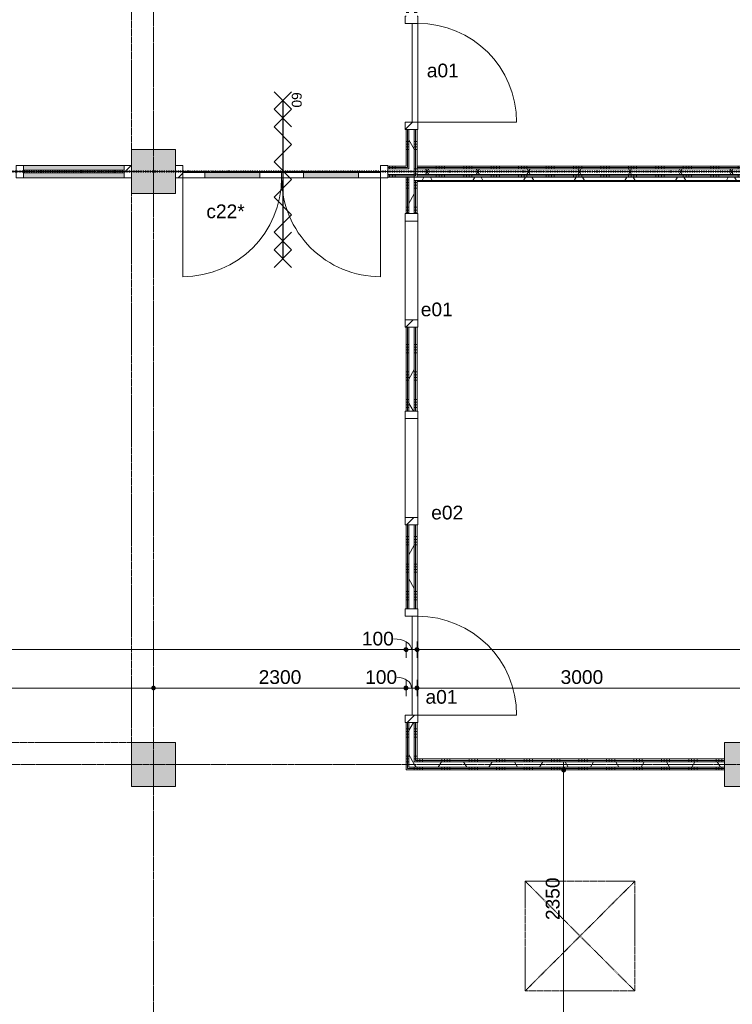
# Model space of a CAD drawing. Header units: millimetres. Extents: x 24475 to 74671, y -6152 to 32037.
# Tile 30 of 36: x 54741 to 61231, y 14016 to 22984. Entities that reach past the tile are written whole.
import ezdxf

# ---------------------------------------------------------------- set-up
doc = ezdxf.new("R2010")
doc.units = ezdxf.units.MM
for name, pattern in [('Dash', [6.35, 3.175, -3.175]), ('Dash dot', [15.875, 6.35, -4.7625, 0, -4.7625]), ('stramien', [22.225, 12.7, -3.175, 3.175, -3.175])]:
    doc.linetypes.add(name, pattern=pattern)
doc.layers.add('00_Algemeen', color=7, linetype='Continuous', lineweight=9, true_color=0x00a600)
for name, color, linetype, lineweight in [('00_Algemeen-50', 7, 'Continuous', 9), ('22_Metselwerk', 7, 'Continuous', 18), ('25_Metaalconstructiewerk', 7, 'Continuous', 9), ('30_Kozijnen-ramen-deuren', 7, 'Continuous', 9)]:
    doc.layers.add(name, color=color, linetype=linetype, lineweight=lineweight)
doc.styles.add('Arial_1', font='arial.ttf', dxfattribs={"height": 125})
doc.styles.add('Arial_7', font='arial.ttf', dxfattribs={"height": 90})
doc.dimstyles.new('00_AEE_maatvoering_2_5mm', dxfattribs={"dimscale": 304.8, "dimtxt": 127.532425, "dimasz": 0.459318, "dimexe": 0.246063, "dimexo": 0.0625, "dimgap": 0, "dimtad": 1, "dimdec": 0, "dimzin": 0, "dimdsep": 46, "dimtxsty": 'Arial_1', "dimblk1": 'DOTSMALL', "dimblk2": 'DOTSMALL', "dimsah": 1, "dimcen": 0.09, "dimdle": 0.246063, "dimazin": 0, "dimtfac": 1, "dimtdec": 4, "dimtix": 1, "dimtmove": 0, "dimatfit": 3, "dimfxl": 0.246063, "dimfxlon": 1, "dimtvp": 1, "dimtolj": 1, "dimtzin": 0, "dimarcsym": 2})
doc.dimstyles.new('00_AEE_maatvoering_2_5mm_1', dxfattribs={"dimscale": 304.8, "dimtxt": 127.532425, "dimasz": 0.459318, "dimexe": 0.246063, "dimexo": 0.0625, "dimgap": 0, "dimtad": 1, "dimdec": 0, "dimzin": 0, "dimdsep": 46, "dimtxsty": 'Arial_1', "dimblk1": 'DOTSMALL', "dimblk2": 'DOTSMALL', "dimsah": 1, "dimcen": 0.09, "dimdle": 0.246063, "dimazin": 0, "dimtfac": 1, "dimtdec": 4, "dimtix": 1, "dimtmove": 1, "dimatfit": 3, "dimfxl": 0.246063, "dimfxlon": 1, "dimtvp": 1, "dimtolj": 1, "dimtzin": 0, "dimarcsym": 2})
pattern_1 = [(180, (58359.98, 29800), (4e-13, -250), []), (180, (58359.98, 29825), (4e-13, -250), []), (180, (58359.98, 29850), (4e-13, -250), []), (180, (58359.98, 29875), (4e-13, -250), [])]
pattern_2 = [(60, (-3440.02, 0), (-346.4102, 200), []), (120, (-3440.02, 0), (-346.4102, -200), [])]
pattern_3 = [(270, (59659.98, 16250), (250, 9e-13), []), (270, (59634.98, 16250), (250, 9e-13), []), (270, (59609.98, 16250), (250, 9e-13), []), (270, (59584.98, 16250), (250, 9e-13), [])]
pattern_4 = [(270, (62359.98, 21650), (250, 9e-13), []), (270, (62334.98, 21650), (250, 9e-13), []), (270, (62309.98, 21650), (250, 9e-13), []), (270, (62284.98, 21650), (250, 9e-13), [])]
pattern_5 = [(270, (57159.98, 21650), (250, 9e-13), []), (270, (57134.98, 21650), (250, 9e-13), []), (270, (57109.98, 21650), (250, 9e-13), []), (270, (57084.98, 21650), (250, 9e-13), [])]
pattern_6 = [(180, (58359.98, 18950), (4e-13, -250), []), (180, (58359.98, 18975), (4e-13, -250), []), (180, (58359.98, 19000), (4e-13, -250), []), (180, (58359.98, 19025), (4e-13, -250), [])]

# ---------------------------------------------------------------- blocks, each defined once
blk = doc.blocks.new('Direct Shape - 2410-10368 v1 - IFC-model constructie _zonder onderbouw_ _MM21228_-1202152-02 tweede verdieping - D')
at = {"layer": '25_Metaalconstructiewerk'}
blk.add_hatch(color=256, dxfattribs=at).paths.add_polyline_path([(200, -200), (200, 200), (-200, 200), (-200, -200)])
for p, q in [((200, 200), (-200, 200)), ((-200, 200), (-200, -200)), ((200, -200), (200, 200)), ((-200, -200), (200, -200))]:
    blk.add_line(p, q, dxfattribs=at)
blk = doc.blocks.new('Direct Shape - NLRS_28_SC_TLB_kolom vierkant prefab_gen_AT_kolom vierkant_gen_lxb 400x400_825648-1202153-02 tweede verdieping - D')
blk.add_blockref('Direct Shape - 2410-10368 v1 - IFC-model constructie _zonder onderbouw_ _MM21228_-1202152-02 tweede verdieping - D', (0, 0))
blk = doc.blocks.new('Direct Shape - NLRS_28_SC_TLB_kolom vierkant prefab_gen_AT_kolom vierkant_gen_lxb 400x400_800424-1202330-02 tweede verdieping - D')
blk.add_blockref('Direct Shape - 2410-10368 v1 - IFC-model constructie _zonder onderbouw_ _MM21228_-1202152-02 tweede verdieping - D', (0, 0))
blk = doc.blocks.new('Direct Shape - NLRS_28_SC_TLB_kolom vierkant prefab_gen_AT_kolom vierkant_gen_lxb 400x400_800426-1202332-02 tweede verdieping - D')
blk.add_blockref('Direct Shape - 2410-10368 v1 - IFC-model constructie _zonder onderbouw_ _MM21228_-1202152-02 tweede verdieping - D', (0, 0))
blk = doc.blocks.new('2410-10368 v1 - IFC-model constructie _zonder onderbouw_ _MM21228__ifc-1-02 tweede verdieping - D')
at = {"layer": '25_Metaalconstructiewerk', "lineweight": 9}
for name, p in [('Direct Shape - NLRS_28_SC_TLB_kolom vierkant prefab_gen_AT_kolom vierkant_gen_lxb 400x400_825648-1202153-02 tweede verdieping - D', (59400, 21600)), ('Direct Shape - NLRS_28_SC_TLB_kolom vierkant prefab_gen_AT_kolom vierkant_gen_lxb 400x400_800424-1202330-02 tweede verdieping - D', (59400, 16200)), ('Direct Shape - NLRS_28_SC_TLB_kolom vierkant prefab_gen_AT_kolom vierkant_gen_lxb 400x400_800426-1202332-02 tweede verdieping - D', (64800, 16200))]:
    blk.add_blockref(name, p, dxfattribs=at)
blk = doc.blocks.new('32_AEE_VO_FIX_Binnendeuren - D_900x2300_Dicht Paneel lariks-V3-02 tweede verdieping - D')
at = {"layer": '30_Kozijnen-ramen-deuren', "true_color": 0xc0c0c0}
h = blk.add_hatch(dxfattribs=at)
h.set_pattern_fill('FP_37', color=9, style=0, pattern_type=2)
h.set_pattern_definition([(315, (-17100, 61750), (106.066, 106.066), [])])
h.paths.add_polyline_path([(-517, 25), (-517, -57), (-450, -57), (-450, 57), (-517, 57), (-517, 37.5)])
h.paths.add_polyline_path([(450, -25), (450, -57), (517, -57), (517, 57), (450, 57), (450, 25)])
at = {"layer": '30_Kozijnen-ramen-deuren'}
for p, q in [((-517, 57), (-450, 57)), ((-517, 50), (-517, 57)), ((-450, 57), (-450, -57)), ((450, 57), (517, 57)), ((450, -57), (450, 57)), ((517, 57), (517, 50)), ((-517, -57), (-517, -50)), ((-450, -57), (-517, -57)), ((-450, -7), (450, -7)), ((-450, -57), (-450, -7)), ((450, -57), (-450, -57)), ((450, -7), (450, -57)), ((517, -57), (450, -57)), ((517, -50), (517, -57))]:
    blk.add_line(p, q, dxfattribs=at)
blk = doc.blocks.new('32_AEE_VO_FIX_Binnendeuren - D_900x2300_Dicht Paneel lariks-V4-02 tweede verdieping - D')
at = {"layer": '30_Kozijnen-ramen-deuren', "true_color": 0xc0c0c0}
h = blk.add_hatch(dxfattribs=at)
h.set_pattern_fill('FP_38', color=9, style=0, pattern_type=2)
h.set_pattern_definition([(315, (-22500, 61750), (106.06602, 106.06602), [])])
h.paths.add_polyline_path([(-517, 25), (-517, -57), (-450, -57), (-450, 57), (-517, 57), (-517, 37.5)])
h.paths.add_polyline_path([(450, -25), (450, -57), (517, -57), (517, 57), (450, 57), (450, 25)])
at = {"layer": '30_Kozijnen-ramen-deuren'}
for p, q in [((-517, 57), (-450, 57)), ((-517, 50), (-517, 57)), ((-450, 57), (-450, -57)), ((450, 57), (517, 57)), ((450, -57), (450, 57)), ((517, 57), (517, 50)), ((-517, -57), (-517, -50)), ((-450, -57), (-517, -57)), ((-450, -7), (450, -7)), ((-450, -57), (-450, -7)), ((450, -57), (-450, -57)), ((450, -7), (450, -57)), ((517, -57), (450, -57)), ((517, -50), (517, -57))]:
    blk.add_line(p, q, dxfattribs=at)
blk = doc.blocks.new('32_AEE_VO_FIX_Binnenramen - R_b1034xh2367_Vast lariks dicht-8011881-02 tweede verdieping - D')
at = {"layer": '30_Kozijnen-ramen-deuren', "true_color": 0xc0c0c0}
h = blk.add_hatch(dxfattribs=at)
h.set_pattern_fill('FP_41', color=9, style=0, pattern_type=2)
h.set_pattern_definition([(135, (18900, -61750), (-106.066, -106.066), [])])
h.paths.add_polyline_path([(517, 25), (517, 57), (450, 57), (450, -57), (517, -57), (517, -25)])
h.paths.add_polyline_path([(-450, 50), (-450, 57), (-517, 57), (-517, -57), (-450, -57), (-450, 37.5)])
at = {"layer": '30_Kozijnen-ramen-deuren'}
for p, q in [((-450, 57), (-517, 57)), ((-517, 57), (-517, 50)), ((-450, -57), (-450, 57)), ((-450, 57), (450, 57)), ((517, 57), (450, 57)), ((450, 57), (450, -57)), ((517, 50), (517, 57)), ((-517, -50), (-517, -57)), ((-517, -57), (-450, -57)), ((-450, -57), (450, -57)), ((450, -57), (517, -57)), ((517, -57), (517, -50))]:
    blk.add_line(p, q, dxfattribs=at)
blk = doc.blocks.new('32_AEE_VO_FIX_Binnenramen - R_b1034xh2367_Vast lariks-8011794-02 tweede verdieping - D')
at = {"layer": '30_Kozijnen-ramen-deuren', "true_color": 0xc0c0c0}
h = blk.add_hatch(dxfattribs=at)
h.set_pattern_fill('FP_42', color=9, style=0, pattern_type=2)
h.set_pattern_definition([(135, (20700, -61750), (-106.066, -106.066), [])])
h.paths.add_polyline_path([(517, -25), (517, 57), (450, 57), (450, -57), (517, -57), (517, -37.5)])
h.paths.add_polyline_path([(-450, 57), (-517, 57), (-517, -57), (-450, -57)])
at = {"layer": '30_Kozijnen-ramen-deuren'}
for p, q in [((-450, 57), (-517, 57)), ((-517, 57), (-517, 50)), ((-450, -57), (-450, 57)), ((-450, 57), (450, 57)), ((517, 57), (450, 57)), ((450, 57), (450, -57)), ((517, 50), (517, 57)), ((-517, -50), (-517, -57)), ((-517, -57), (-450, -57)), ((-450, -57), (450, -57)), ((450, -57), (517, -57)), ((517, -57), (517, -50))]:
    blk.add_line(p, q, dxfattribs=at)
blk = doc.blocks.new('32_AEE_VO_FIX_Binnendeuren - DD_1800x2300_glasdeuren meranti bw-8439971-02 tweede verdieping - D')
at = {"layer": '30_Kozijnen-ramen-deuren', "true_color": 0xc0c0c0}
h = blk.add_hatch(dxfattribs=at)
h.set_pattern_fill('FP_86', color=9, style=0, pattern_type=2)
h.set_pattern_definition([(45, (-60567, -21600), (-106.066, 106.066), [])])
h.paths.add_polyline_path([(967, -57), (967, 57), (900, 57), (900, -57), (950, -57)])
h.paths.add_polyline_path([(-900, -57), (-900, 57), (-967, 57), (-967, -57)])
at = {"layer": '30_Kozijnen-ramen-deuren', "true_color": 0xbfbfbf}
for points in [[(-200, -57), (-200, -7), (-700, -7), (-700, -57)], [(700, -57), (700, -7), (200, -7), (200, -57), (619, -57)]]:
    blk.add_hatch(color=9, dxfattribs=at).paths.add_polyline_path(points)
at = {"layer": '30_Kozijnen-ramen-deuren'}
for p, q in [((-967, 57), (-900, 57)), ((-900, 57), (-900, -57)), ((900, 57), (967, 57)), ((900, -57), (900, 57)), ((967, 57), (967, 50)), ((-900, -57), (-967, -57)), ((-900, -57), (-900, -7)), ((-900, -7), (-700, -7)), ((-700, -57), (-900, -57)), ((-700, -7), (-200, -7)), ((-700, -7), (-700, -57)), ((-200, -57), (-700, -57)), ((-200, -7), (0, -7)), ((-200, -57), (-200, -7)), ((0, -57), (-200, -57)), ((0, -7), (0, -57)), ((200, -7), (0, -7)), ((0, -7), (0, -57)), ((0, -57), (200, -57)), ((700, -7), (200, -7)), ((200, -57), (200, -7)), ((200, -57), (700, -57)), ((900, -7), (700, -7)), ((700, -7), (700, -57)), ((700, -57), (900, -57)), ((900, -57), (900, -7)), ((967, -57), (900, -57)), ((967, -50), (967, -57))]:
    blk.add_line(p, q, dxfattribs=at)
blk = doc.blocks.new('System Panel - 32_AEE_glas-4484378-02 tweede verdieping - D')
at = {"layer": '30_Kozijnen-ramen-deuren'}
for p, q in [((459.25, 12.5), (-459.25, 12.5)), ((-459.25, 12.5), (-459.25, -12.5)), ((459.25, -12.5), (459.25, 12.5)), ((-459.25, -12.5), (459.25, -12.5))]:
    blk.add_line(p, q, dxfattribs=at)
blk = doc.blocks.new('Rectangular Mullion - 31_AEE_meranti_BxD_67x114mm-5903745-02 tweede verdieping - D')
at = {"layer": '30_Kozijnen-ramen-deuren', "true_color": 0xc5c7c4}
h = blk.add_hatch(color=9, dxfattribs=at)
h.paths.add_polyline_path([(58214.5, 21543), (59133, 21543), (59133, 21587.5), (58214.5, 21587.5)])
h.paths.add_polyline_path([(58214.5, 21612.5), (59133, 21612.5), (59133, 21657), (58214.5, 21657)])
at = {"layer": '30_Kozijnen-ramen-deuren'}
for p, q in [((58214.5, 21657), (59133, 21657)), ((58214.5, 21543), (59133, 21543))]:
    blk.add_line(p, q, dxfattribs=at)
blk = doc.blocks.new('Rectangular Mullion - 31_AEE_meranti_BxD_67x114mm-5903751-02 tweede verdieping - D')
at = {"layer": '30_Kozijnen-ramen-deuren', "true_color": 0xc0c0c0}
h = blk.add_hatch(dxfattribs=at)
h.set_pattern_fill('FP_88', color=9, style=0, pattern_type=2)
h.set_pattern_definition([(45, (-59200, -21600), (-106.066, 106.066), [])])
h.paths.add_polyline_path([(0, -57), (0, 57), (-67, 57), (-67, -57)])
at = {"layer": '30_Kozijnen-ramen-deuren'}
for p, q in [((0, 57), (-67, 57)), ((-67, 57), (-67, -57)), ((0, -57), (0, 57)), ((-67, -57), (0, -57))]:
    blk.add_line(p, q, dxfattribs=at)
blk = doc.blocks.new('Rectangular Mullion - 31_AEE_meranti_BxD_67x114mm-5903743-02 tweede verdieping - D')
at = {"layer": '30_Kozijnen-ramen-deuren'}
for p, q in [((-33.5, 57), (33.5, 57)), ((-33.5, -57), (-33.5, 57)), ((33.5, 57), (33.5, -57)), ((33.5, -57), (-33.5, -57))]:
    blk.add_line(p, q, dxfattribs=at)
blk = doc.blocks.new('30_AEE_VO_draairichting - 30_AEE_VO_draairichting-8193168-02 tweede verdieping - D')
at = {"layer": '30_Kozijnen-ramen-deuren'}
blk.add_line((-450, -900), (-450, 0), dxfattribs=at)
blk.add_arc((-450, 0), 900, 270, 0, dxfattribs=at)
blk = doc.blocks.new('30_AEE_VO_draairichting - 30_AEE_VO_draairichting-8193140-02 tweede verdieping - D')
at = {"layer": '30_Kozijnen-ramen-deuren'}
blk.add_line((-450, 900), (-450, 0), dxfattribs=at)
blk.add_arc((-450, 0), 900, 360, 90, dxfattribs=at)
blk = doc.blocks.new('rht1015 - RHT1010-8230658-02 tweede verdieping - D')
at = {"layer": '30_Kozijnen-ramen-deuren', "color": 176, "linetype": 'Dash', "true_color": 0x00007f}
for p, q in [((500, 500), (-500, -500)), ((-500, 500), (500, -500)), ((500, 500), (-500, 500)), ((-500, 500), (-500, -500)), ((500, -500), (500, 500)), ((-500, -500), (500, -500))]:
    blk.add_line(p, q, dxfattribs=at)
blk = doc.blocks.new('DIMBLOCK33-02 tweede verdieping - D')
at = {"layer": '00_Algemeen-50', "transparency": 16777216}
h = blk.add_hatch(color=256, dxfattribs=at)
edge = h.paths.add_edge_path()
edge.add_arc((39650, 17246.5), 17.5, 0, 360)
h = blk.add_hatch(color=256, dxfattribs=at)
edge = h.paths.add_edge_path()
edge.add_arc((58260, 17246.5), 17.5, 0, 360)
for p, q in [((39650, 17246.5), (39650, 17321.5)), ((58260, 17246.5), (58260, 17321.5)), ((39650, 17246.5), (58260, 17246.5)), ((39650, 17246.5), (39650, 17171.5)), ((58260, 17246.5), (58260, 17171.5))]:
    blk.add_line(p, q, dxfattribs=at)
for centre in [(39650, 17246.5), (58260, 17246.5)]:
    blk.add_circle(centre, 17.5, dxfattribs=at)
at = {"layer": '00_Algemeen-50', "color": 0, "transparency": 16777216, "insert": (48714.6, 17408.8), "char_height": 125, "width": 576.839, "attachment_point": 1, "line_spacing_factor": 0.941778, "style": 'Arial_1'}
blk.add_mtext('18610', dxfattribs=at)
blk = doc.blocks.new('_DotSmall')
at = {"color": 0, "linetype": 'ByBlock', "const_width": 0.5}
blk.add_lwpolyline([(-0.0625, 0, 1), (0.0625, 0, 1)], format="xyb", close=True, dxfattribs=at)
blk = doc.blocks.new('DIMBLOCK34-02 tweede verdieping - D')
at = {"layer": '00_Algemeen-50', "transparency": 16777216}
h = blk.add_hatch(color=256, dxfattribs=at)
edge = h.paths.add_edge_path()
edge.add_arc((58260, 17246.5), 17.5, 0, 360)
h = blk.add_hatch(color=256, dxfattribs=at)
edge = h.paths.add_edge_path()
edge.add_arc((58360, 17246.5), 17.5, 0, 360)
for p, q in [((58260, 17246.5), (58260, 17321.5)), ((58360, 17246.5), (58360, 17321.5)), ((58260, 17246.5), (58360, 17246.5)), ((58260, 17246.5), (58260, 17171.5)), ((58360, 17246.5), (58360, 17171.5))]:
    blk.add_line(p, q, dxfattribs=at)
for centre in [(58260, 17246.5), (58360, 17246.5)]:
    blk.add_circle(centre, 17.5, dxfattribs=at)
blk.add_ellipse((58145.8, 17246.5), major_axis=(164.1, 0), ratio=0.597675, start_param=0, end_param=1.570796, dxfattribs=at)
at = {"layer": '00_Algemeen-50', "color": 0, "transparency": 16777216, "insert": (57857.4, 17408.8), "char_height": 125, "width": 346.103, "attachment_point": 1, "line_spacing_factor": 0.941778, "style": 'Arial_1'}
blk.add_mtext('100', dxfattribs=at)
blk = doc.blocks.new('DIMBLOCK35-02 tweede verdieping - D')
at = {"layer": '00_Algemeen-50', "transparency": 16777216}
h = blk.add_hatch(color=256, dxfattribs=at)
edge = h.paths.add_edge_path()
edge.add_arc((58360, 17246.5), 17.5, 0, 360)
h = blk.add_hatch(color=256, dxfattribs=at)
edge = h.paths.add_edge_path()
edge.add_arc((66890, 17246.5), 17.5, 0, 360)
for p, q in [((58360, 17246.5), (58360, 17321.5)), ((66890, 17246.5), (66890, 17321.5)), ((58360, 17246.5), (66965, 17246.5)), ((58360, 17246.5), (58360, 17171.5)), ((66890, 17246.5), (66890, 17171.5))]:
    blk.add_line(p, q, dxfattribs=at)
for centre in [(58360, 17246.5), (66890, 17246.5)]:
    blk.add_circle(centre, 17.5, dxfattribs=at)
at = {"layer": '00_Algemeen-50', "color": 0, "transparency": 16777216, "insert": (62432.7, 17408.8), "char_height": 125, "width": 461.471, "attachment_point": 1, "line_spacing_factor": 0.941778, "style": 'Arial_1'}
blk.add_mtext('8530', dxfattribs=at)
blk = doc.blocks.new('DIMBLOCK103-02 tweede verdieping - D')
at = {"layer": '00_Algemeen-50', "transparency": 16777216}
h = blk.add_hatch(color=256, dxfattribs=at)
edge = h.paths.add_edge_path()
edge.add_arc((59695, 16150), 17.5, 0, 360)
h = blk.add_hatch(color=256, dxfattribs=at)
edge = h.paths.add_edge_path()
edge.add_arc((59695, 13800), 17.5, 0, 360)
for p, q in [((59695, 16150), (59620, 16150)), ((59695, 16225), (59695, 13800)), ((59695, 16150), (59770, 16150)), ((59695, 13800), (59620, 13800)), ((59695, 13800), (59770, 13800))]:
    blk.add_line(p, q, dxfattribs=at)
for centre in [(59695, 16150), (59695, 13800)]:
    blk.add_circle(centre, 17.5, dxfattribs=at)
at = {"layer": '00_Algemeen-50', "color": 0, "transparency": 16777216, "insert": (59532.7, 14782.7), "char_height": 125, "width": 461.471, "attachment_point": 1, "rotation": 90, "line_spacing_factor": 0.941778, "style": 'Arial_1'}
blk.add_mtext('2350', dxfattribs=at)
blk = doc.blocks.new('DIMBLOCK114-02 tweede verdieping - D')
at = {"layer": '00_Algemeen-50', "transparency": 16777216}
h = blk.add_hatch(color=256, dxfattribs=at)
edge = h.paths.add_edge_path()
edge.add_arc((50740, 16896.5), 17.5, 0, 360)
h = blk.add_hatch(color=256, dxfattribs=at)
edge = h.paths.add_edge_path()
edge.add_arc((55960, 16896.5), 17.5, 0, 360)
for p, q in [((50740, 16896.5), (50740, 16971.5)), ((55960, 16896.5), (55960, 16971.5)), ((50740, 16896.5), (55960, 16896.5)), ((50740, 16896.5), (50740, 16821.5)), ((55960, 16896.5), (55960, 16821.5))]:
    blk.add_line(p, q, dxfattribs=at)
for centre in [(50740, 16896.5), (55960, 16896.5)]:
    blk.add_circle(centre, 17.5, dxfattribs=at)
at = {"layer": '00_Algemeen-50', "color": 0, "transparency": 16777216, "insert": (53157.7, 17058.8), "char_height": 125, "width": 461.471, "attachment_point": 1, "line_spacing_factor": 0.941778, "style": 'Arial_1'}
blk.add_mtext('5220', dxfattribs=at)
blk = doc.blocks.new('DIMBLOCK115-02 tweede verdieping - D')
at = {"layer": '00_Algemeen-50', "transparency": 16777216}
h = blk.add_hatch(color=256, dxfattribs=at)
edge = h.paths.add_edge_path()
edge.add_arc((55960, 16896.5), 17.5, 0, 360)
h = blk.add_hatch(color=256, dxfattribs=at)
edge = h.paths.add_edge_path()
edge.add_arc((58260, 16896.5), 17.5, 0, 360)
for p, q in [((55960, 16896.5), (55960, 16971.5)), ((58260, 16896.5), (58260, 16971.5)), ((55960, 16896.5), (58260, 16896.5)), ((55960, 16896.5), (55960, 16821.5)), ((58260, 16896.5), (58260, 16821.5))]:
    blk.add_line(p, q, dxfattribs=at)
for centre in [(55960, 16896.5), (58260, 16896.5)]:
    blk.add_circle(centre, 17.5, dxfattribs=at)
at = {"layer": '00_Algemeen-50', "color": 0, "transparency": 16777216, "insert": (56917.7, 17058.8), "char_height": 125, "width": 461.471, "attachment_point": 1, "line_spacing_factor": 0.941778, "style": 'Arial_1'}
blk.add_mtext('2300', dxfattribs=at)
blk = doc.blocks.new('DIMBLOCK116-02 tweede verdieping - D')
at = {"layer": '00_Algemeen-50', "transparency": 16777216}
h = blk.add_hatch(color=256, dxfattribs=at)
edge = h.paths.add_edge_path()
edge.add_arc((58260, 16896.5), 17.5, 0, 360)
h = blk.add_hatch(color=256, dxfattribs=at)
edge = h.paths.add_edge_path()
edge.add_arc((58360, 16896.5), 17.5, 0, 360)
for p, q in [((58260, 16896.5), (58260, 16971.5)), ((58360, 16896.5), (58360, 16971.5)), ((58260, 16896.5), (58360, 16896.5)), ((58260, 16896.5), (58260, 16821.5)), ((58360, 16896.5), (58360, 16821.5))]:
    blk.add_line(p, q, dxfattribs=at)
for centre in [(58260, 16896.5), (58360, 16896.5)]:
    blk.add_circle(centre, 17.5, dxfattribs=at)
blk.add_ellipse((58175.6, 16896.5), major_axis=(134.4, 0), ratio=0.729953, start_param=0, end_param=1.570796, dxfattribs=at)
at = {"layer": '00_Algemeen-50', "color": 0, "transparency": 16777216, "insert": (57887.2, 17058.8), "char_height": 125, "width": 346.103, "attachment_point": 1, "line_spacing_factor": 0.941778, "style": 'Arial_1'}
blk.add_mtext('100', dxfattribs=at)
blk = doc.blocks.new('DIMBLOCK117-02 tweede verdieping - D')
at = {"layer": '00_Algemeen-50', "transparency": 16777216}
h = blk.add_hatch(color=256, dxfattribs=at)
edge = h.paths.add_edge_path()
edge.add_arc((58360, 16896.5), 17.5, 0, 360)
h = blk.add_hatch(color=256, dxfattribs=at)
edge = h.paths.add_edge_path()
edge.add_arc((61360, 16896.5), 17.5, 0, 360)
for p, q in [((58360, 16896.5), (58360, 16971.5)), ((61360, 16896.5), (61360, 16971.5)), ((58360, 16896.5), (61360, 16896.5)), ((58360, 16896.5), (58360, 16821.5)), ((61360, 16896.5), (61360, 16821.5))]:
    blk.add_line(p, q, dxfattribs=at)
for centre in [(58360, 16896.5), (61360, 16896.5)]:
    blk.add_circle(centre, 17.5, dxfattribs=at)
at = {"layer": '00_Algemeen-50', "color": 0, "transparency": 16777216, "insert": (59667.7, 17058.8), "char_height": 125, "width": 461.471, "attachment_point": 1, "line_spacing_factor": 0.941778, "style": 'Arial_1'}
blk.add_mtext('3000', dxfattribs=at)

msp = doc.modelspace()

# ---------------------------------------------------------------- hatches: boundary and pattern name
at = {"layer": '22_Metselwerk', "lineweight": 9}
h = msp.add_hatch(dxfattribs=at)
h.set_pattern_fill('FP_10', color=256, angle=90, style=0, pattern_type=2)
h.set_pattern_definition(pattern_1)
h.paths.add_polyline_path([(58260, 21650), (58272.5, 21650), (58272.5, 21983), (58260, 21983), (58260, 21749.4)])
h.paths.add_polyline_path([(58272.5, 23017), (58272.5, 23783), (58260, 23783), (58260, 23017)])
h.paths.add_polyline_path([(58272.5, 24817), (58272.5, 25583), (58260, 25583), (58260, 24817)])
h.paths.add_polyline_path([(58260, 26617), (58272.5, 26617), (58272.5, 27383), (58260, 27383), (58260, 26864.1)])
h = msp.add_hatch(dxfattribs=at)
h.set_pattern_fill('FP_10', color=256, angle=90, style=0, pattern_type=2)
h.set_pattern_definition(pattern_1)
h.paths.add_polyline_path([(58272.5, 21637.5), (58285, 21637.5), (58285, 21983), (58272.5, 21983), (58272.5, 21650)])
h.paths.add_polyline_path([(58285, 23017), (58285, 23783), (58272.5, 23783), (58272.5, 23017)])
h.paths.add_polyline_path([(58272.5, 24817), (58285, 24817), (58285, 25583), (58272.5, 25583)])
h.paths.add_polyline_path([(58285, 26617), (58285, 27383), (58272.5, 27383), (58272.5, 26617)])
h = msp.add_hatch(dxfattribs=at)
h.set_pattern_fill('FP_11', color=256, angle=60, style=0, pattern_type=2)
h.set_pattern_definition(pattern_2)
h.paths.add_polyline_path([(58285, 21625), (58335, 21625), (58335, 21983), (58285, 21983), (58285, 21637.5)])
h.paths.add_polyline_path([(58335, 23017), (58335, 23783), (58285, 23783), (58285, 23017)])
h.paths.add_polyline_path([(58285, 24817), (58335, 24817), (58335, 25583), (58285, 25583)])
h.paths.add_polyline_path([(58285, 26617), (58335, 26617), (58335, 27383), (58285, 27383), (58285, 26864.1)])
h = msp.add_hatch(dxfattribs=at)
h.set_pattern_fill('FP_10', color=256, angle=90, style=0, pattern_type=2)
h.set_pattern_definition(pattern_1)
h.paths.add_polyline_path([(58335, 21575), (58347.5, 21575), (58347.5, 21983), (58335, 21983), (58335, 21607.3)])
h.paths.add_polyline_path([(58347.5, 23017), (58347.5, 23783), (58335, 23783), (58335, 23017)])
h.paths.add_polyline_path([(58335, 24817), (58347.5, 24817), (58347.5, 25583), (58335, 25583)])
h.paths.add_polyline_path([(58347.5, 26617), (58347.5, 26920), (58335, 26920), (58335, 26617)])
h.paths.add_polyline_path([(58347.5, 26950), (58347.5, 26975), (58335, 26975), (58335, 26950)])
h.paths.add_polyline_path([(58335, 27025), (58347.5, 27025), (58347.5, 27383), (58335, 27383), (58335, 27148.2)])
h = msp.add_hatch(dxfattribs=at)
h.set_pattern_fill('FP_10', color=256, angle=90, style=0, pattern_type=2)
h.set_pattern_definition(pattern_1)
h.paths.add_polyline_path([(58347.5, 21562.5), (58360, 21562.5), (58360, 21983), (58347.5, 21983), (58347.5, 21575)])
h.paths.add_polyline_path([(58360, 23017), (58360, 23783), (58347.5, 23783), (58347.5, 23017)])
h.paths.add_polyline_path([(58347.5, 24817), (58360, 24817), (58360, 25583), (58347.5, 25583)])
h.paths.add_polyline_path([(58360, 26617), (58360, 26920), (58347.5, 26920), (58347.5, 26617)])
h.paths.add_polyline_path([(58360, 26950), (58360, 26962.5), (58347.5, 26962.5), (58347.5, 26950)])
h.paths.add_polyline_path([(58360, 27025), (58360, 27383), (58347.5, 27383), (58347.5, 27025)])
h = msp.add_hatch(dxfattribs=at)
h.set_pattern_fill('FP_61', color=256, angle=-270, style=0, pattern_type=2)
h.set_pattern_definition(pattern_5)
h.paths.add_polyline_path([(58094, 21637.5), (58272.5, 21637.5), (58272.5, 21650), (58094, 21650)])
h = msp.add_hatch(dxfattribs=at)
h.set_pattern_fill('FP_61', color=256, angle=-270, style=0, pattern_type=2)
h.set_pattern_definition(pattern_5)
h.paths.add_polyline_path([(58094, 21625), (58285, 21625), (58285, 21637.5), (58094, 21637.5)])
h = msp.add_hatch(dxfattribs=at)
h.set_pattern_fill('FP_21', color=256, angle=-270, style=0, pattern_type=2)
h.set_pattern_definition(pattern_4)
h.paths.add_polyline_path([(66560, 21637.5), (66560, 21650), (58360, 21650), (58360, 21637.5), (66350.8, 21637.5)])
h = msp.add_hatch(dxfattribs=at)
h.set_pattern_fill('FP_21', color=256, angle=-270, style=0, pattern_type=2)
h.set_pattern_definition(pattern_4)
h.paths.add_polyline_path([(66560, 21625), (66560, 21637.5), (58360, 21637.5), (58360, 21625), (66350.8, 21625)])
h = msp.add_hatch(dxfattribs=at)
h.set_pattern_fill('FP_11', color=256, angle=60, style=0, pattern_type=2)
h.set_pattern_definition(pattern_2)
h.paths.add_polyline_path([(66560, 21575), (66560, 21625), (58360, 21625), (58360, 21575), (66350.8, 21575)])
h = msp.add_hatch(dxfattribs=at)
h.set_pattern_fill('FP_61', color=256, angle=-270, style=0, pattern_type=2)
h.set_pattern_definition(pattern_5)
h.paths.add_polyline_path([(58094, 21562.5), (58347.5, 21562.5), (58347.5, 21575), (58094, 21575)])
h = msp.add_hatch(dxfattribs=at)
h.set_pattern_fill('FP_61', color=256, angle=-270, style=0, pattern_type=2)
h.set_pattern_definition(pattern_5)
h.paths.add_polyline_path([(58094, 21550), (58360, 21550), (58360, 21562.5), (58094, 21562.5)])
h = msp.add_hatch(dxfattribs=at)
h.set_pattern_fill('FP_92', color=256, angle=90, style=0, pattern_type=2)
h.set_pattern_definition(pattern_6)
h.paths.add_polyline_path([(58272.5, 16150), (58272.5, 16583), (58260, 16583), (58260, 16150)])
h.paths.add_polyline_path([(58260, 17617), (58272.5, 17617), (58272.5, 18383), (58260, 18383)])
h.paths.add_polyline_path([(58272.5, 19417), (58272.5, 20183), (58260, 20183), (58260, 19417)])
h.paths.add_polyline_path([(58260, 21217), (58272.5, 21217), (58272.5, 21550), (58260, 21550), (58260, 21465.3)])
h = msp.add_hatch(dxfattribs=at)
h.set_pattern_fill('FP_92', color=256, angle=90, style=0, pattern_type=2)
h.set_pattern_definition(pattern_6)
h.paths.add_polyline_path([(58285, 16162.5), (58285, 16583), (58272.5, 16583), (58272.5, 16162.5)])
h.paths.add_polyline_path([(58272.5, 17617), (58285, 17617), (58285, 18383), (58272.5, 18383)])
h.paths.add_polyline_path([(58285, 19417), (58285, 20183), (58272.5, 20183), (58272.5, 19417)])
h.paths.add_polyline_path([(58285, 21217), (58285, 21550), (58272.5, 21550), (58272.5, 21217)])
h = msp.add_hatch(dxfattribs=at)
h.set_pattern_fill('FP_11', color=256, angle=60, style=0, pattern_type=2)
h.set_pattern_definition(pattern_2)
h.paths.add_polyline_path([(58335, 16175), (58335, 16583), (58285, 16583), (58285, 16175)])
h.paths.add_polyline_path([(58335, 17617), (58335, 18383), (58285, 18383), (58285, 17617)])
h.paths.add_polyline_path([(58335, 19417), (58335, 20183), (58285, 20183), (58285, 19417)])
h.paths.add_polyline_path([(58335, 21217), (58335, 21550), (58285, 21550), (58285, 21217)])
h = msp.add_hatch(dxfattribs=at)
h.set_pattern_fill('FP_11', color=256, angle=60, style=0, pattern_type=2)
h.set_pattern_definition(pattern_2)
h.paths.add_polyline_path([(66350.8, 21520), (66560, 21520), (66560, 21550), (58335, 21550), (58335, 21520), (65027, 21520)])
h = msp.add_hatch(dxfattribs=at)
h.set_pattern_fill('FP_21', color=256, angle=-270, style=0, pattern_type=2)
h.set_pattern_definition(pattern_4)
h.paths.add_polyline_path([(66560, 21562.5), (66560, 21575), (58360, 21575), (58360, 21562.5), (66350.8, 21562.5)])
h = msp.add_hatch(dxfattribs=at)
h.set_pattern_fill('FP_21', color=256, angle=-270, style=0, pattern_type=2)
h.set_pattern_definition(pattern_4)
h.paths.add_polyline_path([(66560, 21550), (66560, 21562.5), (58360, 21562.5), (58360, 21550), (66350.8, 21550)])
h = msp.add_hatch(dxfattribs=at)
h.set_pattern_fill('FP_92', color=256, angle=90, style=0, pattern_type=2)
h.set_pattern_definition(pattern_6)
h.paths.add_polyline_path([(58347.5, 16225), (58347.5, 16583), (58335, 16583), (58335, 16225)])
h.paths.add_polyline_path([(58335, 17617), (58347.5, 17617), (58347.5, 18383), (58335, 18383)])
h.paths.add_polyline_path([(58347.5, 19417), (58347.5, 20183), (58335, 20183), (58335, 19417)])
h.paths.add_polyline_path([(58347.5, 21217), (58347.5, 21520), (58335, 21520), (58335, 21217)])
h = msp.add_hatch(dxfattribs=at)
h.set_pattern_fill('FP_92', color=256, angle=90, style=0, pattern_type=2)
h.set_pattern_definition(pattern_6)
h.paths.add_polyline_path([(58360, 16237.5), (58360, 16583), (58347.5, 16583), (58347.5, 16237.5)])
h.paths.add_polyline_path([(58347.5, 17617), (58360, 17617), (58360, 18383), (58347.5, 18383)])
h.paths.add_polyline_path([(58360, 19417), (58360, 20183), (58347.5, 20183), (58347.5, 19417)])
h.paths.add_polyline_path([(58360, 21217), (58360, 21520), (58347.5, 21520), (58347.5, 21217)])
h = msp.add_hatch(dxfattribs=at)
h.set_pattern_fill('FP_120', color=256, angle=-270, style=0, pattern_type=2)
h.set_pattern_definition([(270, (62359.98, 21550), (250, 9e-13), []), (270, (62334.98, 21550), (250, 9e-13), []), (270, (62309.98, 21550), (250, 9e-13), []), (270, (62284.98, 21550), (250, 9e-13), [])])
h.paths.add_polyline_path([(66560, 21510), (66560, 21520), (58360, 21520), (58360, 21510), (66350.8, 21510)])
h = msp.add_hatch(dxfattribs=at)
h.set_pattern_fill('FP_12', color=256, angle=-270, style=0, pattern_type=2)
h.set_pattern_definition(pattern_3)
h.paths.add_polyline_path([(61160, 16225), (61160, 16237.5), (58347.5, 16237.5), (58347.5, 16225), (61055.5, 16225)])
h = msp.add_hatch(dxfattribs=at)
h.set_pattern_fill('FP_12', color=256, angle=-270, style=0, pattern_type=2)
h.set_pattern_definition(pattern_3)
h.paths.add_polyline_path([(61160, 16237.5), (61160, 16250), (58360, 16250), (58360, 16237.5), (61055.5, 16237.5)])
h = msp.add_hatch(dxfattribs=at)
h.set_pattern_fill('FP_12', color=256, angle=-270, style=0, pattern_type=2)
h.set_pattern_definition(pattern_3)
h.paths.add_polyline_path([(61160, 16150), (61160, 16162.5), (58272.5, 16162.5), (58272.5, 16150), (61055.5, 16150)])
h = msp.add_hatch(dxfattribs=at)
h.set_pattern_fill('FP_12', color=256, angle=-270, style=0, pattern_type=2)
h.set_pattern_definition(pattern_3)
h.paths.add_polyline_path([(61055.5, 16162.5), (61160, 16162.5), (61160, 16175), (58285, 16175), (58285, 16162.5), (59731.7, 16162.5)])
h = msp.add_hatch(dxfattribs=at)
h.set_pattern_fill('FP_13', color=256, angle=60, style=0, pattern_type=2)
h.set_pattern_definition(pattern_2)
h.paths.add_polyline_path([(61160, 16175), (61160, 16225), (58335, 16225), (58335, 16175), (61055.5, 16175)])

# ---------------------------------------------------------------- linework, layer by layer
at = {"layer": '00_Algemeen', "color": 150, "linetype": 'stramien', "true_color": 0x0080ff}
for p, q in [((55960, -4950.1), (55960, 31736.6)), ((74371.4, 21600), (25788, 21600)), ((74371.4, 16200), (25788, 16200))]:
    msp.add_line(p, q, dxfattribs=at)
at = {"layer": '00_Algemeen', "color": 7, "linetype": 'Dash'}
for p, q in [((55760, 21800), (55760, 26800)), ((55760, 21400), (55760, 16400)), ((55760, 16400), (50760, 16400))]:
    msp.add_line(p, q, dxfattribs=at)
at = {"layer": '00_Algemeen', "color": 96, "lineweight": 25, "true_color": 0x008000}
for p, q in [((57057.5, 22167.5), (57217.5, 22327.5)), ((57057.5, 22327.5), (57217.5, 22167.5)), ((57137.5, 22247.5), (57137.5, 20807.5)), ((57057.5, 22007.5), (57217.5, 22167.5)), ((57057.5, 22167.5), (57217.5, 22007.5)), ((57217.5, 21847.5), (57057.5, 22007.5)), ((57057.5, 21687.5), (57217.5, 21847.5)), ((57217.5, 21527.5), (57057.5, 21687.5)), ((57057.5, 21367.5), (57217.5, 21527.5)), ((57217.5, 21207.5), (57057.5, 21367.5)), ((57057.5, 21047.5), (57217.5, 21207.5)), ((57217.5, 20887.5), (57057.5, 21047.5)), ((57057.5, 20887.5), (57217.5, 21047.5)), ((57057.5, 20727.5), (57217.5, 20887.5)), ((57057.5, 20887.5), (57217.5, 20727.5))]:
    msp.add_line(p, q, dxfattribs=at)
at = {"layer": '00_Algemeen', "color": 96, "linetype": 'Dash dot', "lineweight": 50, "true_color": 0x008000}
msp.add_line((66560, 21600), (50710, 21600), dxfattribs=at)
at = {"layer": '22_Metselwerk', "lineweight": 9}
for p, q in [((58260, 21983), (58260, 21650)), ((58285, 21983), (58260, 21983)), ((58272.5, 21637.5), (58272.5, 21983)), ((58360, 21983), (58335, 21983)), ((58347.5, 21562.5), (58347.5, 21983)), ((58360, 21550), (58360, 21983)), ((58260, 21650), (58094, 21650)), ((58094, 21650), (58094, 21625)), ((58272.5, 21637.5), (58094, 21637.5)), ((66560, 21650), (58360, 21650)), ((66560, 21637.5), (58360, 21637.5)), ((58094, 21575), (58094, 21550)), ((58347.5, 21562.5), (58094, 21562.5)), ((58094, 21550), (58360, 21550)), ((58260, 21550), (58260, 21217)), ((58285, 21550), (58260, 21550)), ((58272.5, 21217), (58272.5, 21550)), ((66560, 21550), (58335, 21550)), ((66560, 21562.5), (58360, 21562.5)), ((66560, 21520), (58335, 21520)), ((58347.5, 21217), (58347.5, 21520)), ((58360, 21217), (58360, 21520)), ((58360, 21510), (66560, 21510)), ((58260, 21217), (58285, 21217)), ((58335, 21217), (58360, 21217)), ((58260, 20183), (58260, 19417)), ((58285, 20183), (58260, 20183)), ((58272.5, 19417), (58272.5, 20183)), ((58360, 20183), (58335, 20183)), ((58347.5, 19417), (58347.5, 20183)), ((58360, 19417), (58360, 20183)), ((58260, 19417), (58285, 19417)), ((58335, 19417), (58360, 19417)), ((58260, 18383), (58260, 17617)), ((58285, 18383), (58260, 18383)), ((58272.5, 17617), (58272.5, 18383)), ((58360, 18383), (58335, 18383)), ((58347.5, 17617), (58347.5, 18383)), ((58360, 17617), (58360, 18383)), ((58260, 17617), (58285, 17617)), ((58335, 17617), (58360, 17617)), ((58260, 16583), (58260, 16150)), ((58285, 16583), (58260, 16583)), ((58272.5, 16162.5), (58272.5, 16583)), ((58360, 16583), (58335, 16583)), ((58347.5, 16237.5), (58347.5, 16583)), ((58360, 16250), (58360, 16583)), ((61160, 16237.5), (58347.5, 16237.5)), ((61160, 16250), (58360, 16250)), ((61160, 16225), (61160, 16250)), ((58260, 16150), (61160, 16150)), ((61160, 16162.5), (58272.5, 16162.5)), ((61160, 16150), (61160, 16175))]:
    msp.add_line(p, q, dxfattribs=at)
at = {"layer": '22_Metselwerk'}
for p, q in [((58335, 21983), (58285, 21983)), ((58285, 21625), (58285, 21983)), ((58335, 21575), (58335, 21983)), ((58094, 21625), (58094, 21575)), ((58285, 21625), (58094, 21625)), ((58360, 21625), (58360, 21575)), ((66560, 21625), (58360, 21625)), ((58335, 21575), (58094, 21575)), ((58335, 21550), (58285, 21550)), ((58285, 21217), (58285, 21550)), ((58335, 21217), (58335, 21550)), ((66560, 21575), (58360, 21575)), ((58285, 21217), (58335, 21217)), ((58335, 20183), (58285, 20183)), ((58285, 19417), (58285, 20183)), ((58335, 19417), (58335, 20183)), ((58285, 19417), (58335, 19417)), ((58335, 18383), (58285, 18383)), ((58285, 17617), (58285, 18383)), ((58335, 17617), (58335, 18383)), ((58285, 17617), (58335, 17617)), ((58335, 16583), (58285, 16583)), ((58285, 16175), (58285, 16583)), ((58335, 16225), (58335, 16583)), ((61160, 16175), (58285, 16175)), ((61160, 16225), (58335, 16225)), ((61160, 16175), (61160, 16225))]:
    msp.add_line(p, q, dxfattribs=at)

# ---------------------------------------------------------------- block references
at = {"lineweight": 5}
msp.add_blockref('2410-10368 v1 - IFC-model constructie _zonder onderbouw_ _MM21228__ifc-1-02 tweede verdieping - D', (-3440, 0), dxfattribs=at)
at = {"layer": '30_Kozijnen-ramen-deuren'}
for name, p, rotation in [('32_AEE_VO_FIX_Binnendeuren - D_900x2300_Dicht Paneel lariks-V4-02 tweede verdieping - D', (58310, 22500), 89.99999999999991), ('30_AEE_VO_draairichting - 30_AEE_VO_draairichting-8193168-02 tweede verdieping - D', (58367, 22500), 89.99999999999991), ('System Panel - 32_AEE_glas-4484378-02 tweede verdieping - D', (55233.7, 21600), 180), ('30_AEE_VO_draairichting - 30_AEE_VO_draairichting-8193140-02 tweede verdieping - D', (57577, 21543), 180), ('32_AEE_VO_FIX_Binnenramen - R_b1034xh2367_Vast lariks-8011794-02 tweede verdieping - D', (58310, 20700), 269.9999999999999), ('32_AEE_VO_FIX_Binnenramen - R_b1034xh2367_Vast lariks dicht-8011881-02 tweede verdieping - D', (58310, 18900), 269.9999999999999), ('32_AEE_VO_FIX_Binnendeuren - D_900x2300_Dicht Paneel lariks-V3-02 tweede verdieping - D', (58310, 17100), 89.99999999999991), ('30_AEE_VO_draairichting - 30_AEE_VO_draairichting-8193168-02 tweede verdieping - D', (58367, 17100), 89.99999999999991), ('rht1015 - RHT1010-8230658-02 tweede verdieping - D', (59845, 14637.5), 90.00000000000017)]:
    msp.add_blockref(name, p, dxfattribs=dict(at, rotation=rotation))
at = {"layer": '30_Kozijnen-ramen-deuren', "extrusion": (0, 0, -1)}
msp.add_blockref('Rectangular Mullion - 31_AEE_meranti_BxD_67x114mm-5903743-02 tweede verdieping - D', (-54741, 21600), dxfattribs=at)
at = {"layer": '30_Kozijnen-ramen-deuren'}
for name, p in [('Rectangular Mullion - 31_AEE_meranti_BxD_67x114mm-5903745-02 tweede verdieping - D', (-3440, 0)), ('Rectangular Mullion - 31_AEE_meranti_BxD_67x114mm-5903751-02 tweede verdieping - D', (55760, 21600)), ('32_AEE_VO_FIX_Binnendeuren - DD_1800x2300_glasdeuren meranti bw-8439971-02 tweede verdieping - D', (57127, 21600)), ('30_AEE_VO_draairichting - 30_AEE_VO_draairichting-8193168-02 tweede verdieping - D', (56677, 21543))]:
    msp.add_blockref(name, p, dxfattribs=at)

# ---------------------------------------------------------------- texts
at = {"layer": '00_Algemeen', "color": 7, "char_height": 125, "attachment_point": 1, "style": 'Arial_1'}
for s, insert, width in [('a01', (58448.7, 22583.5), 348.734), ('c22*', (56441.1, 21300.3), 424.894), ('a01', (58437.3, 16878.4), 348.734)]:
    msp.add_mtext(s, dxfattribs=dict(at, insert=insert, width=width))
at = {"layer": '00_Algemeen', "color": 7, "lineweight": 18, "insert": (57309.4, 22322.7), "char_height": 90, "width": 168.354, "attachment_point": 1, "rotation": 270, "style": 'Arial_7'}
msp.add_mtext('60', dxfattribs=at)
at = {"layer": '30_Kozijnen-ramen-deuren', "char_height": 125, "width": 348.734, "attachment_point": 1, "style": 'Arial_1'}
for s, insert in [('e01', (58394, 20407.1)), ('e02', (58489.1, 18557.1))]:
    msp.add_mtext(s, dxfattribs=dict(at, insert=insert))

# ---------------------------------------------------------------- dimensions: what is measured, and where the dimension line sits
at = {"layer": '00_Algemeen', "color": 7}
for base, p1, p2, override, picture, middle in [((58260, 17246.5), (39650, 17321.5), (58260, 17321.5), {"dimpost": '<>', "dimfxl": 18610}, 'DIMBLOCK33-02 tweede verdieping - D', (48955, 17310.3)), ((66890, 17246.5), (58360, 17321.5), (66890, 17321.5), {"dimpost": '<>', "dimfxl": 8530}, 'DIMBLOCK35-02 tweede verdieping - D', (62625, 17310.4)), ((55960, 16896.5), (50740, 16971.5), (55960, 16971.5), {"dimpost": '<>', "dimfxl": 5220.000001}, 'DIMBLOCK114-02 tweede verdieping - D', (53350, 16960.3)), ((58260, 16896.5), (55960, 16971.5), (58260, 16971.5), {"dimpost": '<>', "dimfxl": 2299.999999}, 'DIMBLOCK115-02 tweede verdieping - D', (57110, 16960.4)), ((61360, 16896.5), (58360, 16971.5), (61360, 16971.5), {"dimpost": '<>', "dimfxl": 3000.000001}, 'DIMBLOCK117-02 tweede verdieping - D', (59860, 16960.4))]:
    dim = msp.add_linear_dim(base=base, p1=p1, p2=p2, dimstyle='00_AEE_maatvoering_2_5mm', override=override, dxfattribs=at)
    dim.commit()
    dim.dimension.update_dxf_attribs({"geometry": picture, "text_midpoint": middle})
for base, p1, p2, picture, middle in [((58360, 17246.5), (58260, 17321.5), (58360, 17321.5), 'DIMBLOCK34-02 tweede verdieping - D', (58030.5, 17325.5)), ((58360, 16896.5), (58260, 16971.5), (58360, 16971.5), 'DIMBLOCK116-02 tweede verdieping - D', (58060.2, 16975.5))]:
    dim = msp.add_linear_dim(base=base, p1=p1, p2=p2, dimstyle='00_AEE_maatvoering_2_5mm_1', override={"dimpost": '<>', "dimfxl": 100}, dxfattribs=at)
    dim.commit()
    dim.dimension.update_dxf_attribs({"geometry": picture, "text_midpoint": middle, "dimtype": 160})
dim = msp.add_linear_dim(base=(59695, 13800), p1=(59770, 16150), p2=(59770, 13800), angle=90, dimstyle='00_AEE_maatvoering_2_5mm', override={"dimpost": '<>', "dimfxl": 2350}, dxfattribs=at)
dim.commit()
dim.dimension.update_dxf_attribs({"geometry": 'DIMBLOCK103-02 tweede verdieping - D', "text_midpoint": (59631.1, 14975)})

doc.saveas('drawing.dxf')
